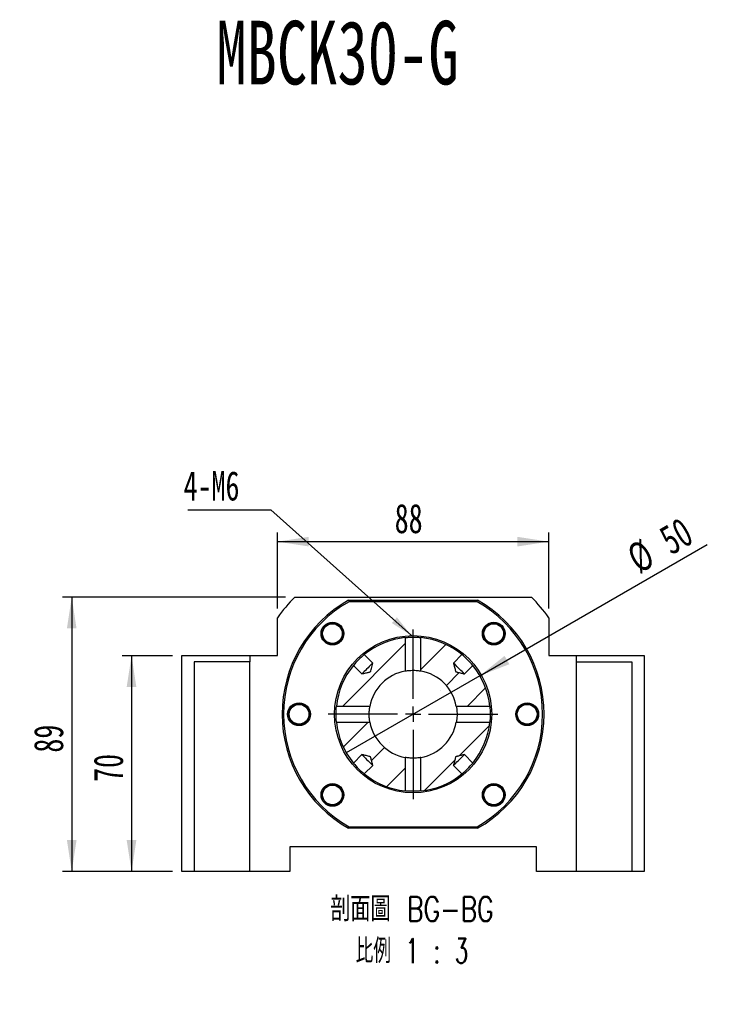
# Model space of a CAD drawing. Header units: millimetres. Extents: x 30 to 287, y 7 to 206.
# Tile 3 of 6: x 104 to 179, y 93 to 200. Entities that reach past the tile are written whole.
import ezdxf

# ---------------------------------------------------------------- set-up
doc = ezdxf.new("R2010")
doc.units = ezdxf.units.MM
doc.layers.add('圖層0', color=7, linetype='Continuous')
doc.styles.add('SLDTEXTSTYLE0', font='TXT', dxfattribs={"width": 0.7})
doc.styles.add('SLDTEXTSTYLE1', font='TXT', dxfattribs={"width": 0.7, "bigfont": 'bigfont'})
doc.styles.add('SLDTEXTSTYLE4', font='TXT', dxfattribs={"width": 0.633333})
doc.styles.add('SLDTEXTSTYLE5', font='TXT', dxfattribs={"width": 0.75, "bigfont": 'bigfont'})
doc.styles.add('SLDTEXTSTYLE6', font='TXT', dxfattribs={"width": 0.65625, "bigfont": 'bigfont'})
doc.dimstyles.new('SLDDIMSTYLE2', dxfattribs={"dimtxt": 0.18, "dimasz": 2.5, "dimexe": 0, "dimexo": 0.0625, "dimgap": 0, "dimtad": 0, "dimtih": 1, "dimtoh": 1, "dimdec": 0, "dimrnd": 1e-09, "dimzin": 0, "dimdsep": 46, "dimtxsty": 'Standard', "dimsah": 1, "dimcen": 0.09, "dimadec": 0, "dimazin": 0, "dimtfac": 2.5, "dimtdec": 0, "dimtofl": 0, "dimtmove": 0, "dimatfit": 3, "dimfxl": 0, "dimfrac": 2, "dimtolj": 1, "dimtzin": 0, "dimarcsym": 0})
doc.dimstyles.new('SLDDIMSTYLE3', dxfattribs={"dimtxt": 3.389974, "dimasz": 2.5, "dimexe": 0, "dimexo": 0.0625, "dimgap": 0.847493, "dimtad": 1, "dimlfac": 3, "dimrnd": 1e-09, "dimzin": 12, "dimdsep": 46, "dimtxsty": 'SLDTEXTSTYLE0', "dimsah": 1, "dimcen": 0.09, "dimadec": 0, "dimazin": 3, "dimtfac": 1, "dimtofl": 0, "dimtmove": 0, "dimatfit": 3, "dimfxl": 0, "dimfrac": 2, "dimtolj": 1, "dimtzin": 12, "dimarcsym": 0})
doc.dimstyles.new('SLDDIMSTYLE4', dxfattribs={"dimtxt": 3.389974, "dimasz": 2.5, "dimexe": 0, "dimexo": 0.0625, "dimgap": 0.847493, "dimtad": 1, "dimlfac": 3, "dimrnd": 1e-09, "dimzin": 12, "dimdsep": 46, "dimtxsty": 'SLDTEXTSTYLE0', "dimblk1": 'NONE', "dimsah": 1, "dimcen": 0, "dimadec": 0, "dimazin": 3, "dimtfac": 1, "dimtmove": 0, "dimatfit": 3, "dimldrblk": 'NONE', "dimfxl": 0, "dimfrac": 2, "dimtolj": 1, "dimtzin": 12, "dimarcsym": 0})

# ---------------------------------------------------------------- blocks, each defined once
blk = doc.blocks.new('SW_SYMBOL_HOLE_DIAM')
at = {"layer": '圖層0', "color": 0}
blk.add_line((300, 0), (700, 1000), dxfattribs=at)
blk.add_circle((500, 500), 350, dxfattribs=at)
blk = doc.blocks.new('SW_SYMBOL_HOLE_SPOT')
at = {"layer": '圖層0', "color": 0}
for p, q in [((0, 875), (0, 75)), ((1600, 75), (1600, 875)), ((0, 75), (1600, 75))]:
    blk.add_line(p, q, dxfattribs=at)
blk = doc.blocks.new('SW_NOTE_1')
at = {"layer": '圖層0', "color": 0}
blk.add_line((21.85, 0), (0, 0), dxfattribs=at)
at = {"layer": '圖層0', "color": 0, "xscale": 0.003964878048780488, "yscale": 0.003964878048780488, "zscale": 0.003964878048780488}
for name, p in [('SW_SYMBOL_HOLE_DIAM', (6.01, 5.65)), ('SW_SYMBOL_HOLE_DIAM', (7.69, 0.42)), ('SW_SYMBOL_HOLE_SPOT', (0.49, 0.42))]:
    blk.add_blockref(name, p, dxfattribs=at)
at = {"layer": '圖層0', "color": 0, "char_height": 3.175, "attachment_point": 1}
for s, insert, style in [('14\\M+18AD1\\M+190FA', (10.03, 9.35), 'SLDTEXTSTYLE1'), ('6 -', (0.49, 9.35), 'SLDTEXTSTYLE4'), ('20', (11.71, 4.11), 'SLDTEXTSTYLE0')]:
    blk.add_mtext(s, dxfattribs=dict(at, insert=insert, style=style))
blk = doc.blocks.new('_D_8')
at = {"layer": '圖層0', "color": 7}
for p, q in [((120.4, 130.77), (114.96, 130.77)), ((115.96, 130.77), (115.96, 107.44)), ((120.4, 107.44), (114.96, 107.44))]:
    blk.add_line(p, q, dxfattribs=at)
for points in [[(115.96, 130.77), (115.43, 127.38), (116.48, 127.38)], [(115.96, 107.44), (116.48, 110.83), (115.43, 110.83)]]:
    blk.add_solid(points, dxfattribs=at)
at = {"layer": '圖層0', "color": 7, "insert": (111.86, 117.12), "char_height": 3.175, "attachment_point": 1, "rotation": 90, "style": 'SLDTEXTSTYLE0'}
blk.add_mtext('70', dxfattribs=at)
blk = doc.blocks.new('_D_9')
at = {"layer": '圖層0', "color": 7}
for p, q in [((131.73, 135.88), (131.73, 144.1)), ((161.07, 135.88), (161.07, 144.1)), ((131.73, 143.1), (161.07, 143.1))]:
    blk.add_line(p, q, dxfattribs=at)
for points in [[(131.73, 143.1), (135.12, 142.58), (135.12, 143.62)], [(161.07, 143.1), (157.68, 143.62), (157.68, 142.58)]]:
    blk.add_solid(points, dxfattribs=at)
at = {"layer": '圖層0', "color": 7, "insert": (144.41, 147.19), "char_height": 3.175, "attachment_point": 1, "style": 'SLDTEXTSTYLE0'}
blk.add_mtext('88', dxfattribs=at)
blk = doc.blocks.new('_D_10')
at = {"layer": '圖層0', "color": 7}
for p, q in [((132.61, 137.11), (108.49, 137.11)), ((109.49, 137.11), (109.49, 107.44)), ((120.4, 107.44), (108.49, 107.44))]:
    blk.add_line(p, q, dxfattribs=at)
for points in [[(109.49, 137.11), (108.97, 133.72), (110.01, 133.72)], [(109.49, 107.44), (110.01, 110.83), (108.97, 110.83)]]:
    blk.add_solid(points, dxfattribs=at)
at = {"layer": '圖層0', "color": 7, "insert": (105.39, 120.29), "char_height": 3.175, "attachment_point": 1, "rotation": 90, "style": 'SLDTEXTSTYLE0'}
blk.add_mtext('89', dxfattribs=at)
blk = doc.blocks.new('_D_11')
at = {"layer": '圖層0', "color": 7}
for q in [(178.2, 142.8), (139.18, 120.27)]:
    blk.add_line((153.62, 128.61), q, dxfattribs=at)
blk.add_solid([(153.62, 128.61), (156.81, 129.85), (156.29, 130.75)], dxfattribs=at)
at = {"layer": '圖層0', "color": 7, "char_height": 3.175, "attachment_point": 1, "rotation": 30, "style": 'SLDTEXTSTYLE0'}
for s, insert in [('50', (172.72, 144.35)), ('%%c', (169.24, 142.34))]:
    blk.add_mtext(s, dxfattribs=dict(at, insert=insert))
blk = doc.blocks.new('_NONE')
blk = doc.blocks.new('SW_NOTE_2')
at = {"layer": '圖層0', "color": 0, "char_height": 2.6458, "attachment_point": 2}
for s, insert, style in [('\\M+19655\\M+196CA\\M+19AA4 BG-BG', (11.33, 3.41), 'SLDTEXTSTYLE5'), ('\\M+194E4\\M+197E1 1 : 3', (11.35, -1.12), 'SLDTEXTSTYLE6')]:
    blk.add_mtext(s, dxfattribs=dict(at, insert=insert, style=style))
blk = doc.blocks.new('SW_NOTE_3')
at = {"layer": '圖層0', "color": 0}
blk.add_line((-8.96, 0), (0, 0), dxfattribs=at)
at = {"layer": '圖層0', "color": 0, "insert": (-9.43, 4.19), "char_height": 3.175, "attachment_point": 1, "style": 'SLDTEXTSTYLE0'}
blk.add_mtext('4-M6', dxfattribs=at)
blk = doc.blocks.new('SW_CENTERMARKSYMBOL_7')
at = {"layer": '圖層0', "color": 0}
for p, q in [((0, 1.67), (0, 9.17)), ((-1.67, 0), (-9.17, 0)), ((0, 0), (-0.83, 0)), ((0, 0), (0, 0.83)), ((0, 0), (0, -0.83)), ((0, 0), (0.83, 0)), ((1.67, 0), (9.17, 0)), ((0, -1.67), (0, -9.17))]:
    blk.add_line(p, q, dxfattribs=at)

msp = doc.modelspace()

# ---------------------------------------------------------------- hatches: boundary and pattern name
at = {"linetype": 'Continuous', "lineweight": 18}
h = msp.add_hatch(dxfattribs=at)
h.set_pattern_fill('ANSI31', style=0)
edge = h.paths.add_edge_path(flags=0)
edge.add_spline(control_points=[(142.0401, 129.9798), (141.9914, 129.7848), (141.9428, 129.5897), (141.8937, 129.3948), (141.8715, 129.3063), (141.8502, 129.2176), (141.8253, 129.1299), (141.819, 129.1077), (141.8134, 129.0847), (141.8021, 129.0645), (141.7993, 129.0595), (141.7959, 129.0546), (141.7918, 129.0505), (141.787, 129.0457), (141.7812, 129.0419), (141.7752, 129.0388), (141.7617, 129.0318), (141.7469, 129.0273), (141.7323, 129.0229), (141.6939, 129.0112), (141.655, 129.0014), (141.6161, 128.9914), (141.5083, 128.9636), (141.4002, 128.9366), (141.2922, 128.9096), (141.149, 128.8737), (141.0057, 128.8379), (140.8625, 128.8022)], knot_values=[0.00147268, 0.00147268, 0.00147268, 0.00147268, 0.00328192, 0.00328192, 0.00328192, 0.00410265, 0.00410265, 0.00410265, 0.00431104, 0.00431104, 0.00431104, 0.00436309, 0.00436309, 0.00436309, 0.00442384, 0.00442384, 0.00442384, 0.00456066, 0.00456066, 0.00456066, 0.00492038, 0.00492038, 0.00492038, 0.00591809, 0.00591809, 0.00591809, 0.00724091, 0.00724091, 0.00724091, 0.00724091], weights=[1, 1, 1, 1, 1, 1, 1, 1, 1, 1, 1, 1, 1, 1, 1, 1, 1, 1, 1, 1, 1, 1, 1, 1, 1, 1, 1, 1], degree=3, periodic=0)
edge.add_line((140.8625, 128.8022), (139.9492, 129.7155))
edge.add_arc((146.4011, 124.4412), 8.3333, 140.734927, 174.14981)
edge.add_line((138.1111, 125.2906), (141.7276, 125.2906))
edge.add_arc((146.4011, 124.4412), 4.75, 100.301072, 169.698928, ccw=False)
edge.add_line((145.5517, 129.1147), (145.5517, 132.7312))
edge.add_arc((146.4011, 124.4412), 8.3333, 95.85019, 129.265073)
edge.add_line((141.1268, 130.8931), (142.0401, 129.9798))
h = msp.add_hatch(dxfattribs=at)
h.set_pattern_fill('ANSI31', style=0)
edge = h.paths.add_edge_path(flags=0)
edge.add_spline(control_points=[(151.9396, 128.8022), (151.882, 128.8165), (151.8244, 128.8309), (151.7668, 128.8453), (151.6427, 128.8763), (151.5186, 128.9073), (151.3946, 128.9385), (151.3304, 128.9546), (151.2662, 128.9708), (151.2021, 128.9872), (151.1688, 128.9958), (151.1354, 129.0043), (151.1023, 129.0135), (151.0848, 129.0183), (151.0674, 129.0232), (151.0502, 129.0292), (151.0408, 129.0325), (151.0314, 129.036), (151.0228, 129.0411), (151.0169, 129.0445), (151.0114, 129.0489), (151.007, 129.0541), (151.0014, 129.0609), (150.9974, 129.0689), (150.9941, 129.077), (150.9792, 129.1128), (150.9708, 129.151), (150.961, 129.1885), (150.9218, 129.3377), (150.885, 129.4876), (150.8476, 129.6372), (150.819, 129.7514), (150.7905, 129.8656), (150.762, 129.9798)], knot_values=[0.00166502, 0.00166502, 0.00166502, 0.00166502, 0.00219936, 0.00219936, 0.00219936, 0.00335054, 0.00335054, 0.00335054, 0.00394631, 0.00394631, 0.00394631, 0.00425581, 0.00425581, 0.00425581, 0.00441893, 0.00441893, 0.00441893, 0.00450886, 0.00450886, 0.00450886, 0.00457082, 0.00457082, 0.00457082, 0.00465027, 0.00465027, 0.00465027, 0.00500108, 0.00500108, 0.00500108, 0.00639596, 0.00639596, 0.00639596, 0.00746048, 0.00746048, 0.00746048, 0.00746048], weights=[1, 1, 1, 1, 1, 1, 1, 1, 1, 1, 1, 1, 1, 1, 1, 1, 1, 1, 1, 1, 1, 1, 1, 1, 1, 1, 1, 1, 1, 1, 1, 1, 1, 1], degree=3, periodic=0)
edge.add_line((150.762, 129.9798), (151.6753, 130.8931))
edge.add_arc((146.4011, 124.4412), 8.3333, 50.734927, 84.14981)
edge.add_line((147.2505, 132.7312), (147.2505, 129.1147))
edge.add_arc((146.4011, 124.4412), 4.75, 10.301072, 79.698928, ccw=False)
edge.add_line((151.0745, 125.2906), (154.691, 125.2906))
edge.add_arc((146.4011, 124.4412), 8.3333, 5.85019, 39.265073)
edge.add_line((152.8529, 129.7155), (151.9396, 128.8022))
h = msp.add_hatch(dxfattribs=at)
h.set_pattern_fill('ANSI31', style=0)
edge = h.paths.add_edge_path(flags=0)
edge.add_line((142.0401, 118.9027), (141.1268, 117.9894))
edge.add_arc((146.4011, 124.4412), 8.3333, 230.734927, 264.14981)
edge.add_line((145.5517, 116.1513), (145.5517, 119.7678))
edge.add_arc((146.4011, 124.4412), 4.75, 190.301072, 259.698928, ccw=False)
edge.add_line((141.7276, 123.5918), (138.1111, 123.5918))
edge.add_arc((146.4011, 124.4412), 8.3333, 185.85019, 219.265073)
edge.add_line((139.9492, 119.167), (140.8625, 120.0803))
edge.add_spline(control_points=[(140.8625, 120.0803), (140.9767, 120.0518), (141.0909, 120.0233), (141.2051, 119.9947), (141.3547, 119.9573), (141.5046, 119.9205), (141.6538, 119.8813), (141.6913, 119.8715), (141.7295, 119.8631), (141.7653, 119.8482), (141.7734, 119.8449), (141.7814, 119.8409), (141.7882, 119.8353), (141.7934, 119.8309), (141.7978, 119.8254), (141.8012, 119.8195), (141.8063, 119.8109), (141.8098, 119.8015), (141.8131, 119.7921), (141.8191, 119.7749), (141.824, 119.7575), (141.8288, 119.74), (141.838, 119.7069), (141.8465, 119.6735), (141.8551, 119.6402), (141.8715, 119.5761), (141.8877, 119.5119), (141.9038, 119.4477), (141.935, 119.3237), (141.966, 119.1996), (141.997, 119.0755), (142.0114, 119.0179), (142.0258, 118.9603), (142.0401, 118.9027)], knot_values=[0.00449331, 0.00449331, 0.00449331, 0.00449331, 0.00555276, 0.00555276, 0.00555276, 0.00694101, 0.00694101, 0.00694101, 0.00729015, 0.00729015, 0.00729015, 0.00736922, 0.00736922, 0.00736922, 0.00743089, 0.00743089, 0.00743089, 0.00752039, 0.00752039, 0.00752039, 0.00768273, 0.00768273, 0.00768273, 0.00799076, 0.00799076, 0.00799076, 0.0085837, 0.0085837, 0.0085837, 0.00972941, 0.00972941, 0.00972941, 0.0102612, 0.0102612, 0.0102612, 0.0102612], weights=[1, 1, 1, 1, 1, 1, 1, 1, 1, 1, 1, 1, 1, 1, 1, 1, 1, 1, 1, 1, 1, 1, 1, 1, 1, 1, 1, 1, 1, 1, 1, 1, 1, 1], degree=3, periodic=0)
h = msp.add_hatch(dxfattribs=at)
h.set_pattern_fill('ANSI31', style=0)
edge = h.paths.add_edge_path(flags=0)
edge.add_line((151.6753, 117.9894), (150.762, 118.9027))
edge.add_spline(control_points=[(150.762, 118.9027), (150.7905, 119.0169), (150.819, 119.1311), (150.8476, 119.2453), (150.885, 119.3949), (150.9218, 119.5447), (150.961, 119.6939), (150.9708, 119.7314), (150.9792, 119.7696), (150.9941, 119.8055), (150.9974, 119.8136), (151.0014, 119.8216), (151.007, 119.8283), (151.0114, 119.8336), (151.0169, 119.838), (151.0228, 119.8414), (151.0314, 119.8464), (151.0408, 119.85), (151.0502, 119.8533), (151.0674, 119.8593), (151.0848, 119.8642), (151.1023, 119.869), (151.1354, 119.8781), (151.1688, 119.8867), (151.2021, 119.8953), (151.2662, 119.9117), (151.3304, 119.9278), (151.3946, 119.944), (151.5186, 119.9751), (151.6427, 120.0062), (151.7668, 120.0372), (151.8244, 120.0515), (151.882, 120.0659), (151.9396, 120.0803)], knot_values=[0.00449331, 0.00449331, 0.00449331, 0.00449331, 0.00555276, 0.00555276, 0.00555276, 0.00694101, 0.00694101, 0.00694101, 0.00729015, 0.00729015, 0.00729015, 0.00736922, 0.00736922, 0.00736922, 0.00743089, 0.00743089, 0.00743089, 0.00752039, 0.00752039, 0.00752039, 0.00768273, 0.00768273, 0.00768273, 0.00799076, 0.00799076, 0.00799076, 0.0085837, 0.0085837, 0.0085837, 0.00972941, 0.00972941, 0.00972941, 0.0102612, 0.0102612, 0.0102612, 0.0102612], weights=[1, 1, 1, 1, 1, 1, 1, 1, 1, 1, 1, 1, 1, 1, 1, 1, 1, 1, 1, 1, 1, 1, 1, 1, 1, 1, 1, 1, 1, 1, 1, 1, 1, 1], degree=3, periodic=0)
edge.add_line((151.9396, 120.0803), (152.8529, 119.167))
edge.add_arc((146.4011, 124.4412), 8.3333, 320.734927, 354.14981)
edge.add_line((154.691, 123.5918), (151.0745, 123.5918))
edge.add_arc((146.4011, 124.4412), 4.75, 280.301072, 349.698928, ccw=False)
edge.add_line((147.2505, 119.7678), (147.2505, 116.1513))
edge.add_arc((146.4011, 124.4412), 8.3333, 275.85019, 309.265073)

# ---------------------------------------------------------------- linework, layer by layer
at = {"color": 7, "linetype": 'Continuous', "lineweight": 25}
for p, q in [((133.6122, 137.1079), (159.1899, 137.1079)), ((139.4309, 136.7746), (139.4749, 136.6079)), ((139.4309, 136.7746), (153.3712, 136.7746)), ((153.3273, 136.6079), (139.4749, 136.6079)), ((153.3273, 136.6079), (153.3712, 136.7746)), ((131.7344, 130.7746), (131.7344, 134.8762)), ((161.0677, 134.8762), (161.0677, 130.7746)), ((138.5359, 132.4588), (138.3325, 132.2242)), ((145.5517, 132.7312), (145.5517, 129.1147)), ((147.2505, 129.1147), (147.2505, 132.7312)), ((154.5991, 132.1856), (154.3293, 132.3394)), ((121.4011, 107.4412), (121.4011, 130.7746)), ((121.4011, 130.7746), (128.7344, 130.7746)), ((122.7344, 130.1079), (122.7344, 107.4412)), ((128.7344, 130.1079), (122.7344, 130.1079)), ((128.7344, 130.7746), (128.7344, 130.1079)), ((128.7344, 130.7746), (131.7344, 130.7746)), ((128.7344, 107.4412), (128.7344, 130.1079)), ((142.0401, 129.9798), (141.1268, 130.8931)), ((151.6753, 130.8931), (150.762, 129.9798)), ((161.0677, 130.7746), (164.0677, 130.7746)), ((164.0677, 130.7746), (171.4011, 130.7746)), ((164.0677, 130.1079), (164.0677, 130.7746)), ((164.0677, 107.4412), (164.0677, 130.1079)), ((164.0677, 130.1079), (170.0677, 130.1079)), ((170.0677, 130.1079), (170.0677, 107.4412)), ((171.4011, 130.7746), (171.4011, 107.4412)), ((139.9492, 129.7155), (140.8625, 128.8022)), ((151.9396, 128.8022), (152.8529, 129.7155)), ((134.5615, 125.4329), (134.8357, 125.2872)), ((141.7276, 125.2906), (138.1111, 125.2906)), ((154.691, 125.2906), (151.0745, 125.2906)), ((138.1111, 123.5918), (141.7276, 123.5918)), ((151.0745, 123.5918), (154.691, 123.5918)), ((158.2406, 123.4496), (157.9664, 123.5952)), ((140.8625, 120.0803), (139.9492, 119.167)), ((145.5517, 119.7678), (145.5517, 116.1513)), ((147.2505, 116.1513), (147.2505, 119.7678)), ((152.8529, 119.167), (151.9396, 120.0803)), ((141.1268, 117.9894), (142.0401, 118.9027)), ((150.762, 118.9027), (151.6753, 117.9894)), ((138.203, 116.6969), (138.4728, 116.5431)), ((154.2662, 116.4236), (154.4696, 116.6582)), ((139.4309, 112.1079), (139.4749, 112.2746)), ((153.3712, 112.1079), (139.4309, 112.1079)), ((139.4749, 112.2746), (153.3273, 112.2746)), ((153.3273, 112.2746), (153.3712, 112.1079)), ((159.7344, 110.1079), (133.0677, 110.1079)), ((133.0677, 110.1079), (133.0677, 107.4412)), ((159.7344, 107.4412), (159.7344, 110.1079)), ((122.7344, 107.4412), (121.4011, 107.4412)), ((128.7344, 107.4412), (122.7344, 107.4412)), ((133.0677, 107.4412), (128.7344, 107.4412)), ((164.0677, 107.4412), (159.7344, 107.4412)), ((170.0677, 107.4412), (164.0677, 107.4412)), ((171.4011, 107.4412), (170.0677, 107.4412))]:
    msp.add_line(p, q, dxfattribs=at)
at = {"color": 7, "linetype": 'Continuous', "lineweight": 25, "flags": 128}
for points in [[(142.0401, 129.9798), (142.0277, 129.9674), (141.9802, 129.9198), (141.9004, 129.84), (141.7932, 129.7328), (141.6651, 129.6048), (141.5241, 129.4637), (141.3786, 129.3182), (141.2375, 129.1772), (141.1095, 129.0491), (141.0023, 128.9419), (140.9225, 128.8621), (140.8749, 128.8146), (140.8625, 128.8022)], [(151.9396, 128.8022), (151.9272, 128.8146), (151.8797, 128.8621), (151.7999, 128.9419), (151.6927, 129.0491), (151.5646, 129.1772), (151.4236, 129.3182), (151.2781, 129.4637), (151.137, 129.6048), (151.0089, 129.7328), (150.9018, 129.84), (150.822, 129.9198), (150.7744, 129.9674), (150.762, 129.9798)], [(140.8625, 120.0803), (140.8749, 120.0679), (140.9225, 120.0203), (141.0023, 119.9405), (141.1095, 119.8334), (141.2375, 119.7053), (141.3786, 119.5642), (141.5241, 119.4187), (141.6651, 119.2777), (141.7932, 119.1496), (141.9004, 119.0424), (141.9802, 118.9626), (142.0277, 118.9151), (142.0401, 118.9027)], [(150.762, 118.9027), (150.7744, 118.9151), (150.822, 118.9626), (150.9018, 119.0424), (151.0089, 119.1496), (151.137, 119.2777), (151.2781, 119.4187), (151.4236, 119.5642), (151.5646, 119.7053), (151.6927, 119.8334), (151.7999, 119.9405), (151.8797, 120.0203), (151.9272, 120.0679), (151.9396, 120.0803)]]:
    msp.add_lwpolyline(points, dxfattribs=at)
at = {"color": 7, "linetype": 'Continuous', "lineweight": 25}
for centre, radius in [((137.6801, 133.1622), 1.2333), ((137.6801, 133.1622), 1.1333), ((137.6801, 133.1622), 1.0667), ((155.122, 133.1622), 1.2333), ((155.122, 133.1622), 1.1333), ((155.122, 133.1622), 1.0667), ((146.4011, 124.4412), 8.5), ((134.0677, 124.4412), 1.2333), ((158.7344, 124.4412), 1.2333), ((134.0677, 124.4412), 1.1333), ((134.0677, 124.4412), 1.0667), ((158.7344, 124.4412), 1.1333), ((158.7344, 124.4412), 1.0667), ((137.6801, 115.7203), 1.2333), ((137.6801, 115.7203), 1.1333), ((137.6801, 115.7203), 1.0667), ((155.122, 115.7203), 1.2333), ((155.122, 115.7203), 1.1333), ((155.122, 115.7203), 1.0667)]:
    msp.add_circle(centre, radius, dxfattribs=at)
for centre, radius, start, end in [((146.4011, 124.4412), 18, 135.275087, 144.569055), ((146.4011, 124.4412), 14.1667, 119.472932, 240.527068), ((146.4011, 124.4412), 14, 119.651845, 240.348155), ((146.4011, 124.4412), 14, 299.651845, 60.348155), ((146.4011, 124.4412), 14.1667, 299.472932, 60.527068), ((146.4011, 124.4412), 18, 35.430945, 44.724913), ((146.4011, 124.4412), 8.3333, 95.85019, 129.265073), ((146.4011, 124.4412), 8.3333, 50.734927, 84.14981), ((146.4008, 124.4415), 8.333, 129.260724, 140.714652), ((146.4013, 124.4415), 8.333, 39.260724, 50.714652), ((146.4011, 124.4412), 8.3333, 140.734927, 174.14981), ((146.4011, 124.4412), 4.75, 100.301072, 169.698928), ((146.4011, 124.4412), 4.75, 10.301072, 79.698928), ((146.4011, 124.4412), 8.3333, 5.85019, 39.265073), ((146.4011, 124.4412), 8.3333, 185.85019, 219.265073), ((146.4011, 124.4412), 4.75, 190.301072, 259.698928), ((146.4011, 124.4412), 4.75, 280.301072, 349.698928), ((146.4011, 124.4412), 8.3333, 320.734927, 354.14981), ((146.4008, 124.441), 8.333, 219.260724, 230.714652), ((146.4013, 124.441), 8.333, 309.260724, 320.714652), ((146.4011, 124.4412), 8.3333, 230.734927, 264.14981), ((146.4011, 124.4412), 8.3333, 275.85019, 309.265073)]:
    msp.add_arc(centre, radius, start, end, dxfattribs=at)
for points, knots in [([(155.8687, 134.0566), (155.8216, 134.0979), (155.6744, 134.2271), (155.3493, 134.3196), (154.9522, 134.3208), (154.5823, 134.1816), (154.3037, 133.9562), (154.1924, 133.7656), (154.1454, 133.6852)], [0, 0, 0, 0, 0.09239711, 0.28843981, 0.48217196, 0.67444257, 0.86268954, 1, 1, 1, 1]), ([(136.5497, 133.301), (136.5439, 133.2739), (136.5107, 133.1196), (136.5817, 132.8309), (136.7406, 132.5146), (136.9067, 132.3681), (136.9767, 132.3064)], [0, 0, 0, 0, 0.07323245, 0.41734358, 0.75425292, 1, 1, 1, 1]), ([(154.1454, 133.6852), (154.1158, 133.6218), (154.0601, 133.5027), (154.0198, 133.3131), (154.0095, 133.1288), (154.0305, 132.9451), (154.0815, 132.7673), (154.1884, 132.5445), (154.3595, 132.334), (154.5322, 132.2271), (154.5991, 132.1856)], [0, 0, 0, 0, 0.1205084, 0.22645432, 0.33240018, 0.43834611, 0.54429239, 0.65023815, 0.86443846, 1, 1, 1, 1]), ([(136.9767, 132.3064), (137.0331, 132.2649), (137.139, 132.1871), (137.3171, 132.1105), (137.4959, 132.0646), (137.6801, 132.0493), (137.8645, 132.0646), (138.1039, 132.126), (138.3437, 132.2528), (138.4822, 132.4013), (138.5359, 132.4588)], [0, 0, 0, 0, 0.12050855, 0.22645424, 0.33240037, 0.43834613, 0.54429207, 0.65023809, 0.86443849, 1, 1, 1, 1]), ([(145.5529, 132.7313), (145.5533, 132.7313), (145.555, 132.7315), (145.6221, 132.7384), (145.7884, 132.7529), (146.0257, 132.7675), (146.3052, 132.7757), (146.595, 132.7739), (146.8629, 132.763), (147.0776, 132.7477), (147.2233, 132.734), (147.2416, 132.7321), (147.2507, 132.7311)], [0, 0, 0, 0, 0.03625805, 0.14303703, 0.25001908, 0.35749041, 0.46497579, 0.57198042, 0.67875978, 0.78591427, 0.89346506, 1, 1, 1, 1]), ([(140.8625, 128.8022), (141.0057, 128.838), (141.2569, 128.9008), (141.5474, 128.9732), (141.7085, 129.0154), (141.7682, 129.0336), (141.792, 129.0489), (141.8124, 129.0789), (141.8421, 129.1968), (141.9219, 129.5001), (141.9919, 129.7843), (142.0401, 129.9798)], [0, 0, 0, 0, 0.22987094, 0.40324518, 0.46575002, 0.4894923, 0.50001155, 0.50905202, 0.5450386, 0.687015, 1, 1, 1, 1]), ([(150.762, 129.9798), (150.7902, 129.8655), (150.8555, 129.6015), (150.9353, 129.301), (150.9806, 129.1046), (151.0044, 129.0545), (151.0249, 129.0383), (151.0579, 129.0261), (151.1179, 129.0089), (151.2329, 128.9792), (151.4544, 128.9234), (151.7003, 128.8619), (151.882, 128.8166), (151.9396, 128.8022)], [0, 0, 0, 0, 0.18327588, 0.42343051, 0.48380131, 0.49744776, 0.50808017, 0.52360612, 0.55181792, 0.60535823, 0.70842091, 0.90756448, 1, 1, 1, 1]), ([(145.5528, 129.1149), (145.5532, 129.115), (145.5547, 129.1152), (145.6193, 129.127), (145.7819, 129.1522), (146.0167, 129.1781), (146.2952, 129.193), (146.5843, 129.1905), (146.8511, 129.172), (147.0695, 129.1452), (147.2132, 129.1216), (147.2523, 129.1143), (147.2509, 129.1146), (147.2508, 129.1146)], [0, 0, 0, 0, 0.03458709, 0.14013241, 0.24626976, 0.35392337, 0.46167545, 0.5679719, 0.67353338, 0.78016491, 0.88806884, 0.99546067, 1, 1, 1, 1]), ([(135.0594, 123.9475), (135.0871, 124.0117), (135.1393, 124.1324), (135.174, 124.3231), (135.1788, 124.5076), (135.1523, 124.6906), (135.0961, 124.8668), (134.9826, 125.0864), (134.8054, 125.2917), (134.6296, 125.3935), (134.5615, 125.4329)], [0, 0, 0, 0, 0.12050857, 0.22645453, 0.33240047, 0.43834645, 0.54429241, 0.65023837, 0.86443876, 1, 1, 1, 1]), ([(138.1112, 123.5913), (138.1112, 123.5913), (138.1114, 123.5895), (138.1076, 123.6251), (138.0946, 123.7646), (138.0792, 123.9815), (138.0695, 124.2202), (138.0666, 124.4733), (138.0711, 124.7271), (138.0842, 124.9813), (138.0995, 125.1733), (138.1098, 125.278), (138.1105, 125.2849), (138.1108, 125.2877)], [0, 0, 0, 0, 0.00082721, 0.10766374, 0.21448746, 0.32179361, 0.42932793, 0.50001024, 0.60697869, 0.71393438, 0.82123514, 0.92877129, 1, 1, 1, 1]), ([(141.7274, 123.5931), (141.726, 123.6008), (141.723, 123.6163), (141.6999, 123.7544), (141.673, 123.9636), (141.6547, 124.2066), (141.6489, 124.4662), (141.6569, 124.7254), (141.6797, 124.9785), (141.7065, 125.1708), (141.7252, 125.2775), (141.7265, 125.2847), (141.7271, 125.2876)], [0, 0, 0, 0, 0.10134228, 0.20701732, 0.31414638, 0.42208806, 0.50002324, 0.60620892, 0.71235497, 0.81953878, 0.92747508, 1, 1, 1, 1]), ([(151.0747, 125.2895), (151.0748, 125.2891), (151.075, 125.2876), (151.0868, 125.223), (151.112, 125.0604), (151.1379, 124.8256), (151.1528, 124.5471), (151.1503, 124.258), (151.1318, 123.9912), (151.105, 123.7728), (151.0815, 123.6291), (151.0742, 123.59), (151.0744, 123.5914), (151.0744, 123.5915)], [0, 0, 0, 0, 0.03458709, 0.14013241, 0.24626976, 0.35392337, 0.46167545, 0.5679719, 0.67353338, 0.78016491, 0.88806884, 0.99546067, 1, 1, 1, 1]), ([(154.6911, 125.2894), (154.6912, 125.289), (154.6913, 125.2873), (154.6982, 125.2202), (154.7127, 125.0539), (154.7273, 124.8166), (154.7355, 124.5371), (154.7338, 124.2473), (154.7228, 123.9794), (154.7076, 123.7647), (154.6939, 123.619), (154.6919, 123.6007), (154.691, 123.5916)], [0, 0, 0, 0, 0.03625805, 0.14303703, 0.25001908, 0.35749041, 0.46497579, 0.57198042, 0.67875978, 0.78591427, 0.89346506, 1, 1, 1, 1]), ([(157.7427, 124.935), (157.715, 124.8708), (157.6628, 124.7501), (157.6281, 124.5594), (157.6234, 124.3748), (157.6498, 124.1919), (157.706, 124.0157), (157.8195, 123.7961), (157.9967, 123.5908), (158.1725, 123.489), (158.2406, 123.4496)], [0, 0, 0, 0, 0.12050857, 0.22645453, 0.33240047, 0.43834645, 0.54429241, 0.65023837, 0.86443876, 1, 1, 1, 1]), ([(159.4743, 125.3423), (159.4196, 125.3878), (159.2626, 125.5186), (158.9275, 125.6053), (158.5302, 125.5941), (158.1647, 125.4442), (157.8929, 125.2106), (157.7873, 125.0168), (157.7427, 124.935)], [0, 0, 0, 0, 0.103510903, 0.297153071, 0.488512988, 0.678429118, 0.864371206, 1, 1, 1, 1]), ([(134.1857, 123.3085), (134.2134, 123.3089), (134.3712, 123.3111), (134.6366, 123.445), (134.9094, 123.6707), (135.0149, 123.8654), (135.0594, 123.9475)], [0, 0, 0, 0, 0.07323338, 0.41734364, 0.75425331, 1, 1, 1, 1]), ([(142.0401, 118.9027), (142.0257, 118.9603), (141.9804, 119.142), (141.9189, 119.3879), (141.8631, 119.6094), (141.8334, 119.7244), (141.8162, 119.7844), (141.804, 119.8174), (141.7878, 119.8379), (141.7377, 119.8617), (141.5413, 119.907), (141.2408, 119.9868), (140.9768, 120.0521), (140.8625, 120.0803)], [0, 0, 0, 0, 0.09243552, 0.29157909, 0.39464177, 0.44818208, 0.47639388, 0.49191983, 0.50255224, 0.51619869, 0.57656949, 0.81672412, 1, 1, 1, 1]), ([(147.2493, 119.7676), (147.249, 119.7675), (147.2475, 119.7673), (147.1828, 119.7555), (147.0202, 119.7303), (146.7855, 119.7044), (146.5069, 119.6895), (146.2179, 119.692), (145.951, 119.7105), (145.7326, 119.7373), (145.589, 119.7608), (145.5498, 119.7681), (145.5512, 119.7679), (145.5513, 119.7679)], [0, 0, 0, 0, 0.03458709, 0.14013241, 0.24626976, 0.35392337, 0.46167545, 0.5679719, 0.67353338, 0.78016491, 0.88806884, 0.99546067, 1, 1, 1, 1]), ([(151.9396, 120.0803), (151.882, 120.0659), (151.7003, 120.0206), (151.4544, 119.9591), (151.2329, 119.9033), (151.1179, 119.8736), (151.0579, 119.8564), (151.0249, 119.8442), (151.0044, 119.828), (150.9806, 119.7779), (150.9353, 119.5815), (150.8555, 119.2809), (150.7902, 119.0169), (150.762, 118.9027)], [0, 0, 0, 0, 0.09243552, 0.29157909, 0.39464177, 0.44818208, 0.47639388, 0.49191983, 0.50255224, 0.51619869, 0.57656949, 0.81672412, 1, 1, 1, 1]), ([(138.6567, 115.1973), (138.6863, 115.2607), (138.742, 115.3798), (138.7823, 115.5693), (138.7926, 115.7537), (138.7716, 115.9374), (138.7206, 116.1152), (138.6137, 116.338), (138.4426, 116.5485), (138.27, 116.6554), (138.203, 116.6969)], [0, 0, 0, 0, 0.1205084, 0.22645432, 0.33240018, 0.43834611, 0.54429239, 0.65023815, 0.86443846, 1, 1, 1, 1]), ([(147.251, 116.1514), (147.251, 116.1514), (147.2528, 116.1515), (147.2172, 116.1478), (147.0777, 116.1348), (146.8608, 116.1194), (146.6221, 116.1097), (146.369, 116.1068), (146.1152, 116.1113), (145.861, 116.1244), (145.669, 116.1396), (145.5643, 116.15), (145.5574, 116.1507), (145.5546, 116.151)], [0, 0, 0, 0, 0.00082721, 0.10766374, 0.21448746, 0.32179361, 0.42932793, 0.50001024, 0.60697869, 0.71393438, 0.82123514, 0.92877129, 1, 1, 1, 1]), ([(155.8254, 116.5761), (155.769, 116.6175), (155.6631, 116.6954), (155.485, 116.7719), (155.3062, 116.8179), (155.122, 116.8331), (154.9377, 116.8179), (154.6983, 116.7564), (154.4584, 116.6297), (154.3199, 116.4812), (154.2662, 116.4236)], [0, 0, 0, 0, 0.12050855, 0.22645424, 0.33240037, 0.43834613, 0.54429207, 0.65023809, 0.86443849, 1, 1, 1, 1]), ([(156.2524, 115.5815), (156.2582, 115.6085), (156.2914, 115.7628), (156.2204, 116.0515), (156.0615, 116.3679), (155.8955, 116.5144), (155.8254, 116.5761)], [0, 0, 0, 0, 0.07323245, 0.41734358, 0.75425292, 1, 1, 1, 1]), ([(137.7644, 114.5846), (137.7921, 114.5841), (137.9499, 114.5816), (138.2192, 114.7076), (138.4985, 114.9251), (138.6098, 115.1166), (138.6567, 115.1973)], [0, 0, 0, 0, 0.07323283, 0.41734338, 0.75425274, 1, 1, 1, 1])]:
    msp.add_open_spline(points, degree=3, knots=knots, dxfattribs=at)

# ---------------------------------------------------------------- block references
at = {"layer": '圖層0', "color": 7}
for name, p in [('SW_NOTE_3', (131.0123, 146.5339)), ('SW_CENTERMARKSYMBOL_7', (146.4011, 124.4412)), ('SW_NOTE_1', (78.5921, 95.2878))]:
    msp.add_blockref(name, p, dxfattribs=at)
at = {"layer": '圖層0'}
msp.add_blockref('SW_NOTE_2', (134.9358, 101.2985), dxfattribs=at)

# ---------------------------------------------------------------- texts
at = {"layer": '圖層0', "color": 7, "insert": (125.1199, 199.4116), "char_height": 6.87917, "attachment_point": 1, "style": 'SLDTEXTSTYLE0'}
msp.add_mtext('MBCK30-G', dxfattribs=at)

# ---------------------------------------------------------------- dimensions: what is measured, and where the dimension line sits
at = {"layer": '圖層0', "color": 7}
dim = msp.add_linear_dim(base=(161.0677, 143.101), p1=(131.7344, 134.8762), p2=(161.0677, 134.8762), dimstyle='SLDDIMSTYLE3', dxfattribs=at)
dim.commit()
dim.dimension.update_dxf_attribs({"geometry": '_D_9', "text_midpoint": (146.4011, 143.101), "dimtype": 160})
dim = msp.add_diameter_dim_2p(p1=(139.1842, 120.2746), p2=(153.6179, 128.6079), dimstyle='SLDDIMSTYLE4', dxfattribs=at)
dim.commit()
dim.dimension.update_dxf_attribs({"geometry": '_D_11', "text_midpoint": (174.8268, 140.8528), "dimtype": 163})
for base, p1, picture, middle in [((109.487, 107.4412), (133.6122, 137.1079), '_D_10', (109.487, 122.2746)), ((115.9552, 107.4412), (121.4011, 130.7746), '_D_8', (115.9552, 119.1079))]:
    dim = msp.add_linear_dim(base=base, p1=p1, p2=(121.4011, 107.4412), angle=90, dimstyle='SLDDIMSTYLE3', dxfattribs=at)
    dim.commit()
    dim.dimension.update_dxf_attribs({"geometry": picture, "text_midpoint": middle, "dimtype": 160})

# ---------------------------------------------------------------- leaders
msp.add_leader([(146.2377, 132.9397), (131.0123, 146.5339)], dimstyle='SLDDIMSTYLE2', dxfattribs=at)

doc.saveas('drawing.dxf')
